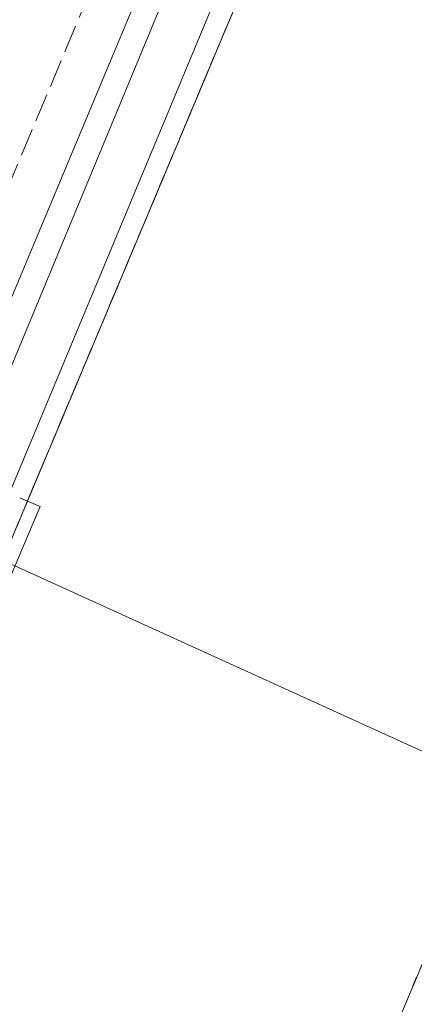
# Model space of a CAD drawing. Header units: millimetres. Extents: x -165388 to 921073, y -295343 to 494042.
# Tile 107 of 117: x 300068 to 321206, y 118927 to 171591. Entities that reach past the tile are written whole.
import ezdxf
from ezdxf.xclip import XClip

# ---------------------------------------------------------------- set-up
doc = ezdxf.new("R2010")
doc.units = ezdxf.units.MM
doc.header["$MEASUREMENT"] = 0
doc.header["$XCLIPFRAME"] = 0
for name, pattern in [('0.5_0.5', [1000, 500, -500]), ('1.5_0.5', [2000, 1500, -500]), ('1.5_1.0', [2500, 1500, -1000])]:
    doc.linetypes.add(name, pattern=pattern)
for name, color, linetype, lineweight in [('20231207_mdcp_Kolska_2-4_6_0_Nr_pióra__1', 7, 'Continuous', 13), ('bg-woz-oz.6640.12006.2023.pge-1_rzut_5_216-obręb ewidencyjny_Nr_pióra__7', 7, 'Continuous', 18), ('bg-woz-oz.6640.12006.2023.pge-1_rzut_5_219-działka ewidencyjna_Nr_pióra__7', 7, 'Continuous', 18), ('bg-woz-oz.6640.12006.2023.pge-1_rzut_5_jezdnia (powierzchnia)_Nr_pióra__7', 7, 'Continuous', 18), ('bg-woz-oz.6640.12006.2023.pge-1_rzut_5_tor tramwajowy (linia)_Nr_pióra__7', 7, 'Continuous', 18)]:
    doc.layers.add(name, color=color, linetype=linetype, lineweight=lineweight)
for name, color, linetype, lineweight, true_color in [('bg-woz-oz.6640.12006.2023.pge-1_rzut_5_218-kontur użytku gruntowego_Nr_pióra__3', 7, 'Continuous', 18, 0x959595), ('bg-woz-oz.6640.12006.2023.pge-1_rzut_5_przewód gazowy (linia)_Nr_pióra__40', 7, 'Continuous', 18, 0xbcbcbc), ('bg-woz-oz.6640.12006.2023.pge-1_rzut_5_przewód kanalizacyjny (linia)_Nr_pióra__34', 7, 'Continuous', 18, 0x4b4b4b), ('bg-woz-oz.6640.12006.2023.pge-1_rzut_5_przewód wodociągowy (linia)_Nr_pióra__5', 7, 'Continuous', 18, 0x1d1d1d)]:
    doc.layers.add(name, color=color, linetype=linetype, lineweight=lineweight, true_color=true_color)
doc.layers.add('INW_GEO', color=7, linetype='Continuous')
doc.layers.add('ZD_INNE', color=7, linetype='Continuous')
picture_1 = doc.add_image_def('image1.tif', size_in_pixel=(4961, 3508))

# ---------------------------------------------------------------- blocks, each defined once
blk = doc.blocks.new('Rysunek_2_5', base_point=(-8071116842, -4961354755))
at = {"layer": 'bg-woz-oz.6640.12006.2023.pge-1_rzut_5_216-obręb ewidencyjny_Nr_pióra__7', "linetype": '1.5_1.0', "flags": 128}
blk.add_lwpolyline([(478132, 494042), (468408, 491320), (463558, 489324), (455785, 486131), (448273, 477289), (430306, 456149), (428510, 454027), (420737, 440577), (419834, 438431), (417784, 433551), (396982, 384091), (377757, 338375), (379393, 333453), (315776, 182205), (314924, 180164), (312041, 173322), (261484, 53112), (241424, 5414), (247901, 2690), (262338, -3378), (273786, -7306), (277549, -8604), (297279, -12200), (317356, -12444), (333270, -10242), (376016, -1353), (389727, 1497), (438417, 11611), (456015, 15272), (480464, 20354), (497620, 23922), (514971, 27529), (529607, 30571), (556370, 36140), (576312, 40274), (589684, 43060), (615140, 48355), (616220, 48582), (634889, 52471), (645165, 54611), (649813, 55573)], dxfattribs=at)
blk.add_lwpolyline([(-165388, 18032), (-76197, 25429), (-70556, 25892), (-65859, 17335), (-32576, -48795), (-33435, -58439), (-34507, -70352), (-34885, -73610), (-34847, -77778), (-34351, -149758), (-33864, -221063), (49111, -210760), (56098, -261047), (58810, -280656), (68525, -283293), (99614, -291733), (106153, -295298), (148135, -233498), (178386, -164974), (213467, -61033), (241424, 5414), (261484, 53112), (312041, 173322), (283313, 179106), (128376, 210363), (-61137, 251961), (-75011, 249833), (-79205, 244659), (-83860, 238931), (-91094, 216684), (-93827, 221320), (-108163, 179476), (-111618, 170865), (-131164, 116493), (-141166, 87643), (-161181, 30113)], close=True, dxfattribs=at)
at = {"layer": 'bg-woz-oz.6640.12006.2023.pge-1_rzut_5_218-kontur użytku gruntowego_Nr_pióra__3', "linetype": '0.5_0.5', "flags": 128}
for points in [[(314907, 105172), (388853, 280237)], [(312041, 173322), (261484, 53112)], [(261484, 53112), (312041, 173322)]]:
    blk.add_lwpolyline(points, dxfattribs=at)
at = {"layer": 'bg-woz-oz.6640.12006.2023.pge-1_rzut_5_219-działka ewidencyjna_Nr_pióra__7', "linetype": 'Continuous', "flags": 128}
for points in [[(314907, 105172), (388853, 280237)], [(312041, 173322), (261484, 53112)]]:
    blk.add_lwpolyline(points, dxfattribs=at)
at = {"layer": 'bg-woz-oz.6640.12006.2023.pge-1_rzut_5_jezdnia (powierzchnia)_Nr_pióra__7', "linetype": '1.5_0.5', "flags": 128}
blk.add_lwpolyline([(300701, 188613), (300454, 188277), (299931, 187710), (299676, 187395), (299422, 187090), (299159, 186796), (298877, 186505), (298596, 186233), (298296, 185963), (297987, 185705), (297669, 185457), (297352, 185220), (297016, 184994), (296682, 184788), (296338, 184584), (295986, 184390), (295625, 184217), (295256, 184056), (294888, 183904), (294511, 183763), (294271, 183688), (293897, 183567), (293504, 183468), (293112, 183380), (292722, 183301), (292333, 183242), (291935, 183184), (291529, 183156), (291134, 183128), (290731, 183121), (290330, 183134), (289930, 183156), (289532, 183189), (288939, 183192), (279339, 173165), (280015, 172429), (280295, 172037), (280550, 171607), (280763, 171152), (280934, 170681), (281074, 170204), (281163, 169712), (281174, 169348), (281161, 168847), (281128, 168448), (287471, 167107), (285460, 161740), (285846, 161307), (286128, 161970), (286505, 162292), (286768, 162405), (287267, 162462), (287745, 162321), (288223, 161998), (288501, 161586), (288564, 161428), (288633, 160938), (288531, 160457), (288274, 160031), (288144, 159372), (279478, 138786), (288080, 135714), (296490, 155603), (309584, 186759), (318779, 208626)], close=True, dxfattribs=at)
at = {"layer": 'bg-woz-oz.6640.12006.2023.pge-1_rzut_5_przewód gazowy (linia)_Nr_pióra__40', "linetype": 'Continuous', "flags": 128}
blk.add_lwpolyline([(375997, 335455), (371353, 324185), (367052, 313763), (361921, 301508), (352391, 278772), (344766, 260770), (342465, 255706), (322426, 207643), (307430, 171863), (290251, 130524), (270112, 83226), (252810, 42614), (231959, -6549), (219697, -35007), (223802, -45432)], dxfattribs=at)
at = {"layer": 'bg-woz-oz.6640.12006.2023.pge-1_rzut_5_przewód kanalizacyjny (linia)_Nr_pióra__34', "linetype": 'Continuous'}
blk.add_line((300068, 146014), (301173, 145544), dxfattribs=at)
at = {"layer": 'bg-woz-oz.6640.12006.2023.pge-1_rzut_5_przewód kanalizacyjny (linia)_Nr_pióra__34', "linetype": 'Continuous', "flags": 128}
blk.add_lwpolyline([(301173, 145544), (295547, 132329), (293422, 127217), (292103, 124088), (287909, 114133), (286446, 110805), (283550, 104201), (278756, 92730), (277530, 89802), (277057, 88574), (268605, 68609), (261829, 52728), (258511, 44917), (250405, 25810), (250097, 25090), (241714, 4978), (233477, -14508), (232939, -15785), (224904, -35270), (223192, -39433), (217943, -51975), (217237, -53917)], dxfattribs=at)
at = {"layer": 'bg-woz-oz.6640.12006.2023.pge-1_rzut_5_przewód wodociągowy (linia)_Nr_pióra__5', "linetype": 'Continuous', "flags": 128}
blk.add_lwpolyline([(327614, 129972), (322018, 132290), (291038, 146360), (274506, 153718)], dxfattribs=at)
at = {"layer": 'bg-woz-oz.6640.12006.2023.pge-1_rzut_5_tor tramwajowy (linia)_Nr_pióra__7', "linetype": 'Continuous', "flags": 128}
for points in [[(186194, -132842), (203194, -78118), (207693, -65374), (210589, -56994), (216573, -42407), (222012, -29059), (226894, -17151), (229466, -10868), (231973, -4629), (233870, 317), (238308, 10423), (244692, 25651), (247690, 32622), (252377, 44018), (256742, 54192), (263965, 71433), (268075, 81191), (272692, 91841), (282669, 116128), (293704, 142606), (308863, 178780), (321287, 207714), (323307, 212406), (417442, 437500)], [(189737, -133944), (207167, -78482), (208855, -73513), (214207, -57773), (220327, -43231), (230681, -18229), (233313, -11953), (239748, 3471), (243014, 11449), (251605, 31902), (256005, 42585), (260430, 53034), (267603, 69807), (271793, 79939), (276408, 90760), (286327, 114883), (297481, 141438), (312469, 177329), (324912, 207005), (326922, 211698), (417643, 427994)]]:
    blk.add_lwpolyline(points, dxfattribs=at)
blk = doc.blocks.new('Rysunek_3_6', base_point=(188222, 121799))
at = {"layer": '20231207_mdcp_Kolska_2-4_6_0_Nr_pióra__1'}
image = blk.add_image(picture_1, insert=(75928, 59123), size_in_units=(210000, 148500), rotation=-6.09824, dxfattribs=at)
image.set_boundary_path([(-0.5, -0.5), (4960.5, 3507.5)])

msp = doc.modelspace()

# ---------------------------------------------------------------- block references
at = {"layer": 'INW_GEO', "color": 151, "linetype": 'Continuous', "lineweight": 13, "true_color": 0x80c2ff}
ref = msp.add_blockref('Rysunek_2_5', (-8071116841.926, -4961354754.727), dxfattribs=at)
XClip(ref).set_block_clipping_path([(-195425.9394250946, -263123.0086484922), (606609.6817159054, -348810.9449165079), (694192.2923495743, 470958.7517303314), (-107843.3287914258, 556646.6879983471)])
at = {"layer": 'ZD_INNE', "color": 151, "linetype": 'Continuous', "lineweight": 13, "true_color": 0x80c2ff}
ref = msp.add_blockref('Rysunek_3_6', (188221.593, 121798.6), dxfattribs=at)
XClip(ref).set_block_clipping_path([(75928.0302199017, 59123.2504848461), (284739.4774660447, 36814.2388748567), (300515.1557528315, 184473.9502032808), (91703.7085066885, 206782.9618132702)])

doc.saveas('drawing.dxf')
